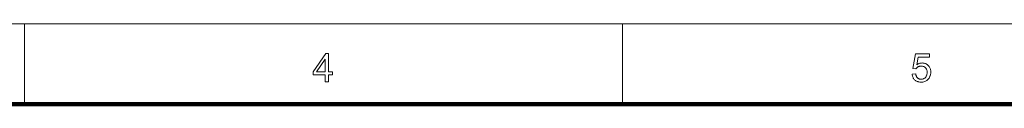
# Model space of a CAD drawing. Extents: x 0 to 1189, y 0 to 841.
# Tile 78 of 129: x 222 to 345, y 821 to 831. Entities that reach past the tile are written whole.
import ezdxf

# ---------------------------------------------------------------- set-up
doc = ezdxf.new("R2010")
doc.units = 0

msp = doc.modelspace()

# ---------------------------------------------------------------- linework, layer by layer
at = {"color": 7, "lineweight": 13}
msp.add_line((10, 831), (1179, 831), dxfattribs=at)
at = {"color": 7, "lineweight": 13, "ltscale": 0.25}
for p, q in [((222.94, 821), (222.94, 831)), ((297.25, 821), (297.25, 831))]:
    msp.add_line(p, q, dxfattribs=at)
at = {"color": 7, "lineweight": 100}
msp.add_line((1169, 821), (20, 821), dxfattribs=at)
at = {"color": 7, "lineweight": 13}
for points in [[(260.31, 823.8), (260.31, 824.64), (258.8, 824.64), (258.8, 825.04), (260.39, 827.3), (260.74, 827.3), (260.74, 825.04), (261.22, 825.04), (261.22, 824.64), (260.74, 824.64), (260.74, 823.8)], [(333.25, 824.72), (333.7, 824.76), (333.71, 824.7), (333.73, 824.63), (333.74, 824.58), (333.76, 824.52), (333.78, 824.47), (333.81, 824.42), (333.84, 824.38), (333.87, 824.34), (333.9, 824.3), (333.93, 824.26), (333.97, 824.23), (334.01, 824.2), (334.05, 824.18), (334.09, 824.16), (334.13, 824.14), (334.18, 824.13), (334.23, 824.11), (334.27, 824.11), (334.32, 824.1), (334.37, 824.1), (334.44, 824.1), (334.49, 824.11), (334.55, 824.12), (334.61, 824.14), (334.66, 824.16), (334.71, 824.18), (334.76, 824.21), (334.81, 824.25), (334.86, 824.29), (334.9, 824.33), (334.94, 824.38), (334.98, 824.43), (335.01, 824.49), (335.04, 824.54), (335.06, 824.6), (335.08, 824.67), (335.09, 824.73), (335.11, 824.8), (335.11, 824.88), (335.11, 824.95), (335.11, 825.03), (335.11, 825.09), (335.1, 825.16), (335.08, 825.22), (335.06, 825.28), (335.04, 825.34), (335.01, 825.39), (334.98, 825.44), (334.95, 825.49), (334.91, 825.53), (334.87, 825.57), (334.82, 825.61), (334.77, 825.64), (334.72, 825.67), (334.67, 825.69), (334.61, 825.71), (334.56, 825.73), (334.5, 825.74), (334.43, 825.74), (334.37, 825.75), (334.33, 825.74), (334.29, 825.74), (334.25, 825.74), (334.21, 825.73), (334.17, 825.72), (334.13, 825.71), (334.1, 825.7), (334.06, 825.69), (334.03, 825.67), (333.99, 825.65), (333.96, 825.63), (333.93, 825.61), (333.9, 825.59), (333.87, 825.57), (333.84, 825.54), (333.82, 825.52), (333.79, 825.49), (333.77, 825.46), (333.75, 825.44), (333.73, 825.41), (333.33, 825.46), (333.66, 827.26), (335.41, 827.26), (335.41, 826.85), (334.01, 826.85), (333.82, 825.91), (333.88, 825.95), (333.95, 825.98), (334.01, 826.02), (334.08, 826.05), (334.14, 826.07), (334.21, 826.09), (334.28, 826.11), (334.34, 826.12), (334.41, 826.12), (334.48, 826.13), (334.57, 826.12), (334.66, 826.11), (334.74, 826.1), (334.83, 826.07), (334.9, 826.05), (334.98, 826.01), (335.05, 825.97), (335.12, 825.92), (335.19, 825.87), (335.26, 825.81), (335.31, 825.74), (335.37, 825.67), (335.42, 825.6), (335.46, 825.52), (335.49, 825.45), (335.52, 825.36), (335.54, 825.27), (335.56, 825.18), (335.57, 825.09), (335.57, 824.99), (335.57, 824.9), (335.56, 824.81), (335.55, 824.72), (335.53, 824.63), (335.5, 824.55), (335.47, 824.47), (335.43, 824.39), (335.39, 824.31), (335.35, 824.24), (335.29, 824.17), (335.22, 824.09), (335.15, 824.02), (335.07, 823.95), (334.98, 823.9), (334.9, 823.85), (334.8, 823.81), (334.7, 823.78), (334.6, 823.76), (334.49, 823.75), (334.37, 823.75), (334.28, 823.75), (334.19, 823.76), (334.1, 823.77), (334.02, 823.79), (333.94, 823.81), (333.86, 823.84), (333.79, 823.88), (333.72, 823.92), (333.66, 823.96), (333.59, 824.01), (333.54, 824.07), (333.48, 824.13), (333.44, 824.19), (333.39, 824.25), (333.36, 824.32), (333.33, 824.4), (333.3, 824.47), (333.28, 824.55), (333.26, 824.64)], [(260.31, 825.04), (260.31, 826.61), (259.22, 825.04)]]:
    msp.add_lwpolyline(points, close=True, dxfattribs=at)

doc.saveas('drawing.dxf')
